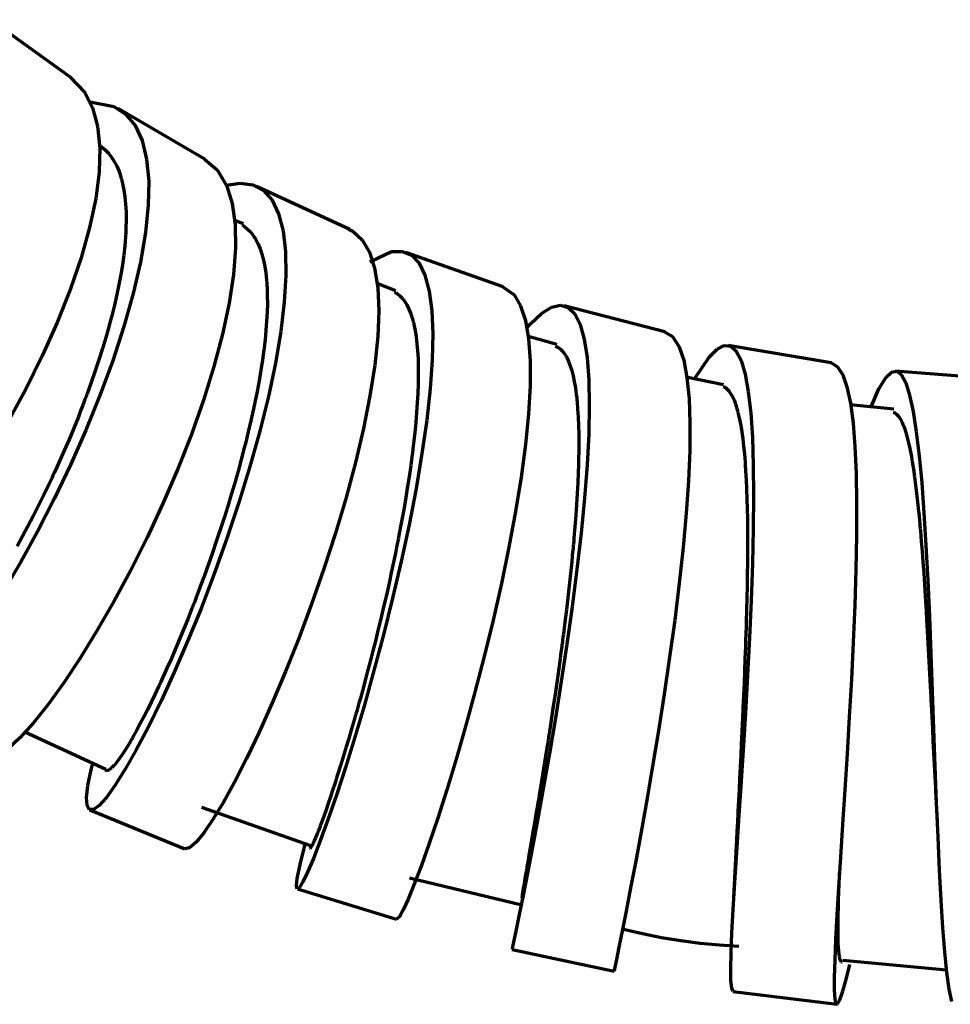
# Model space of a CAD drawing. Header units: millimetres. Extents: x 76 to 932, y 218 to 766.
# Tile 29 of 98: x 290 to 335, y 406 to 453. Entities that reach past the tile are written whole.
import ezdxf

# ---------------------------------------------------------------- set-up
doc = ezdxf.new("R2010")
doc.units = ezdxf.units.MM
doc.layers.add('Livello 1', color=18, linetype='Continuous', true_color=0x000000)

msp = doc.modelspace()

# ---------------------------------------------------------------- linework, layer by layer
at = {"layer": 'Livello 1', "color": 18, "lineweight": 70, "true_color": 0x000000}
for p, q in [((292.339, 450.261), (288.495, 453.041)), ((292.308, 450.286), (293.02, 449.555)), ((293.02, 449.555), (293.393, 448.822)), ((293.269, 449.097), (294.406, 448.885)), ((293.393, 448.822), (293.631, 447.933)), ((294.406, 448.885), (294.972, 448.515)), ((298.772, 446.349), (294.617, 448.776)), ((294.972, 448.515), (295.425, 447.968)), ((293.631, 447.933), (293.734, 446.899)), ((295.425, 447.968), (295.763, 447.248)), ((295.763, 447.248), (295.981, 446.359)), ((293.734, 446.899), (293.702, 445.735)), ((293.731, 447.012), (293.757, 446.994)), ((293.757, 446.994), (293.781, 446.977)), ((293.781, 446.977), (293.804, 446.959)), ((293.804, 446.959), (293.983, 446.811)), ((293.983, 446.811), (294.146, 446.641)), ((294.146, 446.641), (294.296, 446.451)), ((294.296, 446.451), (294.431, 446.243)), ((294.431, 446.243), (294.552, 446.01)), ((295.981, 446.359), (296.08, 445.322)), ((298.756, 446.359), (299.377, 445.83)), ((293.702, 445.735), (293.538, 444.458)), ((294.552, 446.01), (294.659, 445.756)), ((294.659, 445.756), (294.707, 445.622)), ((299.377, 445.83), (299.835, 445.057)), ((294.707, 445.622), (294.752, 445.481)), ((294.752, 445.481), (294.762, 445.445)), ((294.762, 445.445), (294.773, 445.407)), ((294.773, 445.407), (294.783, 445.371)), ((294.783, 445.371), (294.793, 445.336)), ((294.793, 445.336), (294.812, 445.262)), ((294.812, 445.262), (294.83, 445.184)), ((296.08, 445.322), (296.062, 444.14)), ((294.83, 445.184), (294.894, 444.87)), ((294.894, 444.87), (294.942, 444.539)), ((299.769, 445.093), (299.791, 445.1)), ((299.791, 445.1), (300.476, 445.206)), ((299.835, 445.057), (300.09, 444.221)), ((300.476, 445.206), (301.076, 445.121)), ((301.076, 445.121), (301.585, 444.846)), ((305.691, 442.997), (301.256, 445.05)), ((301.585, 444.846), (301.999, 444.38)), ((293.538, 444.458), (293.248, 443.078)), ((294.942, 444.539), (294.976, 444.193)), ((301.999, 444.38), (302.315, 443.734)), ((294.976, 444.193), (294.995, 443.826)), ((294.995, 443.826), (295.001, 443.445)), ((296.062, 444.14), (295.928, 442.831)), ((300.09, 444.221), (300.227, 443.226)), ((295.001, 443.445), (294.992, 443.043)), ((300.625, 443.248), (300.164, 443.435)), ((302.315, 443.734), (302.532, 442.909)), ((293.248, 443.078), (292.837, 441.614)), ((294.987, 442.941), (294.982, 442.838)), ((294.992, 443.043), (294.987, 442.941)), ((300.227, 443.226), (300.246, 442.091)), ((300.561, 443.198), (300.654, 443.138)), ((300.654, 443.138), (300.812, 443.015)), ((300.812, 443.015), (300.958, 442.867)), ((300.958, 442.867), (301.027, 442.786)), ((302.532, 442.909), (302.648, 441.921)), ((305.672, 443.004), (305.877, 442.895)), ((305.877, 442.895), (306.323, 442.489)), ((294.952, 442.412), (294.932, 442.193)), ((294.969, 442.627), (294.952, 442.412)), ((294.972, 442.68), (294.969, 442.627)), ((294.976, 442.733), (294.972, 442.68)), ((294.979, 442.786), (294.976, 442.733)), ((294.982, 442.838), (294.979, 442.786)), ((295.928, 442.831), (295.684, 441.417)), ((301.027, 442.786), (301.093, 442.697)), ((301.093, 442.697), (301.125, 442.648)), ((301.125, 442.648), (301.157, 442.602)), ((301.157, 442.602), (301.172, 442.577)), ((301.172, 442.577), (301.187, 442.553)), ((301.187, 442.553), (301.202, 442.528)), ((301.202, 442.528), (301.217, 442.503)), ((301.217, 442.503), (301.328, 442.285)), ((306.323, 442.489), (306.671, 441.896)), ((294.932, 442.193), (294.881, 441.748)), ((300.246, 442.091), (300.149, 440.824)), ((301.328, 442.285), (301.426, 442.048)), ((301.426, 442.048), (301.512, 441.791)), ((302.648, 441.921), (302.665, 440.775)), ((306.684, 441.431), (307.732, 441.918)), ((307.732, 441.918), (308.245, 441.932)), ((308.245, 441.932), (308.684, 441.745)), ((292.837, 441.614), (292.315, 440.09)), ((294.881, 441.748), (294.817, 441.293)), ((301.512, 441.791), (301.585, 441.512)), ((301.585, 441.512), (301.646, 441.212)), ((306.671, 441.896), (306.919, 441.124)), ((313.08, 440.228), (308.419, 441.882)), ((308.684, 441.745), (309.047, 441.364)), ((294.817, 441.293), (294.741, 440.828)), ((295.684, 441.417), (295.336, 439.907)), ((301.646, 441.212), (301.696, 440.895)), ((306.919, 441.124), (307.066, 440.186)), ((309.047, 441.364), (309.332, 440.789)), ((294.741, 440.828), (294.651, 440.348)), ((300.149, 440.824), (299.94, 439.441)), ((301.696, 440.895), (301.716, 440.725)), ((301.716, 440.725), (301.733, 440.552)), ((301.733, 440.552), (301.736, 440.51)), ((301.736, 440.51), (301.74, 440.464)), ((302.665, 440.775), (302.587, 439.494)), ((309.332, 440.789), (309.537, 440.027)), ((292.315, 440.09), (291.691, 438.517)), ((294.651, 440.348), (294.549, 439.857)), ((301.74, 440.464), (301.744, 440.418)), ((301.744, 440.418), (301.747, 440.376)), ((301.747, 440.376), (301.753, 440.284)), ((301.753, 440.284), (301.758, 440.193)), ((301.758, 440.193), (301.771, 439.815)), ((307.939, 440.044), (307.04, 440.394)), ((307.066, 440.186), (307.115, 439.088)), ((309.537, 440.027), (309.664, 439.088)), ((313.075, 440.228), (313.61, 439.847)), ((294.549, 439.857), (294.434, 439.353)), ((295.336, 439.907), (294.89, 438.323)), ((301.771, 439.815), (301.772, 439.42)), ((307.875, 439.981), (307.91, 439.963)), ((307.91, 439.963), (307.928, 439.953)), ((307.928, 439.953), (307.946, 439.942)), ((307.946, 439.942), (307.964, 439.932)), ((307.964, 439.932), (307.982, 439.917)), ((307.982, 439.917), (308.119, 439.815)), ((308.119, 439.815), (308.245, 439.688)), ((308.245, 439.688), (308.362, 439.536)), ((313.61, 439.847), (313.92, 439.328)), ((294.372, 439.099), (294.356, 439.032)), ((294.403, 439.226), (294.372, 439.099)), ((294.434, 439.353), (294.403, 439.226)), ((299.94, 439.441), (299.626, 437.967)), ((301.772, 439.42), (301.761, 439.011)), ((302.587, 439.494), (302.416, 438.086)), ((307.115, 439.088), (307.067, 437.847)), ((308.362, 439.536), (308.469, 439.364)), ((308.469, 439.364), (308.566, 439.166)), ((308.566, 439.166), (308.654, 438.944)), ((309.664, 439.088), (309.713, 437.984)), ((313.92, 439.328), (314.151, 438.623)), ((314.919, 438.947), (315.399, 439.251)), ((315.399, 439.251), (315.827, 439.349)), ((315.827, 439.349), (316.2, 439.247)), ((320.837, 438.072), (316.01, 439.325)), ((316.2, 439.247), (316.515, 438.937)), ((294.307, 438.841), (294.239, 438.58)), ((294.323, 438.905), (294.307, 438.841)), ((294.34, 438.968), (294.323, 438.905)), ((294.356, 439.032), (294.34, 438.968)), ((301.761, 439.011), (301.739, 438.587)), ((308.654, 438.944), (308.694, 438.824)), ((308.694, 438.824), (308.732, 438.7)), ((308.732, 438.7), (308.75, 438.633)), ((308.75, 438.633), (308.768, 438.566)), ((314.151, 438.623), (314.302, 437.741)), ((314.391, 438.453), (314.919, 438.947)), ((316.515, 438.937), (316.772, 438.432)), ((291.691, 438.517), (290.976, 436.922)), ((294.168, 438.319), (294.02, 437.794)), ((294.239, 438.58), (294.168, 438.319)), ((294.89, 438.323), (294.356, 436.689)), ((301.706, 438.146), (301.661, 437.688)), ((301.739, 438.587), (301.706, 438.146)), ((308.768, 438.566), (308.777, 438.535)), ((308.777, 438.535), (308.785, 438.499)), ((308.785, 438.499), (308.793, 438.464)), ((308.793, 438.464), (308.802, 438.432)), ((308.802, 438.432), (308.86, 438.143)), ((308.86, 438.143), (308.909, 437.832)), ((314.199, 438.238), (314.391, 438.453)), ((316.772, 438.432), (316.969, 437.727)), ((294.02, 437.794), (293.861, 437.268)), ((299.626, 437.967), (299.213, 436.411)), ((301.661, 437.688), (301.648, 437.571)), ((302.416, 438.086), (302.159, 436.573)), ((307.067, 437.847), (306.925, 436.481)), ((308.909, 437.832), (308.948, 437.504)), ((309.713, 437.984), (309.686, 436.732)), ((315.659, 437.459), (314.228, 437.871)), ((314.302, 437.741), (314.375, 436.686)), ((316.969, 437.727), (317.108, 436.841)), ((320.821, 438.076), (321.211, 437.843)), ((321.211, 437.843), (321.528, 437.356)), ((293.861, 437.268), (293.692, 436.732)), ((301.606, 437.215), (301.573, 436.972)), ((301.613, 437.275), (301.606, 437.215)), ((301.62, 437.335), (301.613, 437.275)), ((301.628, 437.395), (301.62, 437.335)), ((301.635, 437.452), (301.628, 437.395)), ((301.648, 437.571), (301.635, 437.452)), ((308.948, 437.504), (308.978, 437.155)), ((315.601, 437.392), (315.712, 437.335)), ((315.712, 437.335), (315.828, 437.25)), ((315.828, 437.25), (315.936, 437.141)), ((321.528, 437.356), (321.744, 436.711)), ((322.965, 436.855), (323.346, 437.236)), ((323.346, 437.236), (323.691, 437.413)), ((323.691, 437.413), (323.999, 437.381)), ((328.819, 436.584), (323.88, 437.42)), ((323.999, 437.381), (324.268, 437.141)), ((290.976, 436.922), (290.182, 435.324)), ((293.692, 436.732), (293.514, 436.196)), ((301.539, 436.728), (301.463, 436.234)), ((301.573, 436.972), (301.539, 436.728)), ((308.978, 437.155), (308.999, 436.788)), ((308.999, 436.788), (309.01, 436.4)), ((309.686, 436.732), (309.587, 435.342)), ((315.936, 437.141), (315.988, 437.074)), ((315.988, 437.074), (316.038, 437.003)), ((316.038, 437.003), (316.062, 436.965)), ((316.062, 436.965), (316.086, 436.926)), ((316.086, 436.926), (316.098, 436.905)), ((316.098, 436.905), (316.11, 436.887)), ((316.11, 436.887), (316.122, 436.866)), ((316.122, 436.866), (316.133, 436.841)), ((316.133, 436.841), (316.22, 436.658)), ((317.108, 436.841), (317.189, 435.779)), ((322.302, 435.86), (322.965, 436.855)), ((324.268, 437.141), (324.499, 436.697)), ((294.356, 436.689), (293.744, 435.024)), ((299.213, 436.411), (298.71, 434.802)), ((302.159, 436.573), (301.821, 434.975)), ((306.925, 436.481), (306.696, 435.007)), ((309.01, 436.4), (309.012, 436.199)), ((314.375, 436.686), (314.372, 435.479)), ((316.22, 436.658), (316.3, 436.45)), ((316.3, 436.45), (316.373, 436.217)), ((321.744, 436.711), (321.901, 435.882)), ((324.499, 436.697), (324.69, 436.051)), ((328.817, 436.584), (328.846, 436.577)), ((328.846, 436.577), (329.128, 436.4)), ((329.128, 436.4), (329.371, 436.019)), ((293.514, 436.196), (293.325, 435.652)), ((301.463, 436.234), (301.377, 435.726)), ((309.01, 435.783), (309.008, 435.677)), ((309.011, 435.889), (309.01, 435.836)), ((309.01, 435.836), (309.01, 435.783)), ((309.012, 435.942), (309.011, 435.889)), ((309.012, 436.199), (309.012, 435.995)), ((309.012, 435.995), (309.012, 435.942)), ((316.373, 436.217), (316.437, 435.966)), ((316.437, 435.966), (316.495, 435.688)), ((317.189, 435.779), (317.214, 434.559)), ((323.658, 435.529), (321.855, 435.892)), ((321.901, 435.882), (322, 434.873)), ((324.69, 436.051), (324.843, 435.215)), ((329.371, 436.019), (329.575, 435.437)), ((331.11, 435.335), (331.452, 435.903)), ((331.452, 435.903), (331.715, 436.146)), ((331.715, 436.146), (331.96, 436.182)), ((336.906, 435.797), (331.902, 436.192)), ((331.96, 436.182), (332.185, 436.009)), ((332.185, 436.009), (332.392, 435.621)), ((290.182, 435.324), (289.323, 433.744)), ((293.325, 435.652), (293.127, 435.106)), ((301.377, 435.726), (301.281, 435.215)), ((309.005, 435.568), (308.989, 435.127)), ((309.008, 435.677), (309.005, 435.568)), ((309.587, 435.342), (309.42, 433.836)), ((314.372, 435.479), (314.296, 434.135)), ((316.495, 435.688), (316.546, 435.391)), ((316.546, 435.391), (316.569, 435.233)), ((323.63, 435.455), (323.715, 435.416)), ((323.715, 435.416), (323.728, 435.409)), ((323.728, 435.409), (323.74, 435.398)), ((323.74, 435.398), (323.753, 435.391)), ((323.753, 435.391), (323.765, 435.381)), ((323.765, 435.381), (323.79, 435.363)), ((323.79, 435.363), (323.814, 435.342)), ((323.814, 435.342), (323.861, 435.296)), ((329.575, 435.437), (329.74, 434.661)), ((330.743, 434.481), (331.11, 435.335)), ((332.392, 435.621), (332.579, 435.031)), ((293.025, 434.827), (292.973, 434.689)), ((293.05, 434.897), (293.025, 434.827)), ((293.076, 434.964), (293.05, 434.897)), ((293.744, 435.024), (293.065, 433.352)), ((293.102, 435.035), (293.076, 434.964)), ((293.127, 435.106), (293.102, 435.035)), ((301.281, 435.215), (301.176, 434.689)), ((301.821, 434.975), (301.411, 433.313)), ((306.696, 435.007), (306.386, 433.44)), ((308.989, 435.127), (308.965, 434.675)), ((316.569, 435.233), (316.59, 435.07)), ((316.59, 435.07), (316.6, 434.986)), ((316.6, 434.986), (316.61, 434.901)), ((316.61, 434.901), (316.618, 434.813)), ((322, 434.873), (322.042, 433.701)), ((323.861, 435.296), (323.907, 435.247)), ((323.907, 435.247), (323.995, 435.123)), ((323.995, 435.123), (324.078, 434.979)), ((324.078, 434.979), (324.157, 434.806)), ((324.843, 435.215), (324.958, 434.195)), ((332.579, 435.031), (332.749, 434.248)), ((292.92, 434.552), (292.814, 434.28)), ((292.973, 434.689), (292.92, 434.552)), ((298.71, 434.802), (298.127, 433.155)), ((301.176, 434.689), (301.062, 434.157)), ((308.965, 434.675), (308.932, 434.206)), ((316.618, 434.813), (316.627, 434.725)), ((316.627, 434.725), (316.657, 434.361)), ((316.657, 434.361), (316.68, 433.98)), ((317.214, 434.559), (317.186, 433.19)), ((324.157, 434.806), (324.23, 434.612)), ((324.23, 434.612), (324.266, 434.502)), ((324.266, 434.502), (324.299, 434.389)), ((324.299, 434.389), (324.316, 434.329)), ((331.831, 434.361), (329.726, 434.58)), ((329.74, 434.661), (329.867, 433.698)), ((292.707, 434.005), (292.487, 433.462)), ((292.814, 434.28), (292.707, 434.005)), ((301.062, 434.157), (300.939, 433.613)), ((308.932, 434.206), (308.891, 433.726)), ((314.296, 434.135), (314.151, 432.668)), ((316.68, 433.98), (316.696, 433.582)), ((324.316, 434.329), (324.332, 434.269)), ((324.332, 434.269), (324.34, 434.238)), ((324.34, 434.238), (324.348, 434.209)), ((324.348, 434.209), (324.357, 434.178)), ((324.357, 434.178), (324.364, 434.142)), ((324.364, 434.142), (324.424, 433.874)), ((324.958, 434.195), (325.037, 433.01)), ((331.791, 434.224), (331.875, 434.192)), ((331.875, 434.192), (331.957, 434.132)), ((331.957, 434.132), (332.036, 434.047)), ((332.036, 434.047), (332.113, 433.938)), ((332.113, 433.938), (332.189, 433.8)), ((332.749, 434.248), (332.901, 433.278)), ((292.487, 433.462), (292.262, 432.918)), ((300.906, 433.479), (300.874, 433.342)), ((300.939, 433.613), (300.906, 433.479)), ((306.386, 433.44), (306.001, 431.807)), ((308.891, 433.726), (308.842, 433.229)), ((309.42, 433.836), (309.19, 432.234)), ((316.696, 433.582), (316.706, 433.165)), ((322.042, 433.701), (322.032, 432.386)), ((324.424, 433.874), (324.479, 433.585)), ((324.479, 433.585), (324.529, 433.275)), ((329.867, 433.698), (329.958, 432.569)), ((332.189, 433.8), (332.198, 433.783)), ((332.198, 433.783), (332.208, 433.761)), ((332.208, 433.761), (332.217, 433.744)), ((332.217, 433.744), (332.226, 433.723)), ((332.226, 433.723), (332.244, 433.68)), ((332.244, 433.68), (332.262, 433.638)), ((332.262, 433.638), (332.298, 433.55)), ((332.298, 433.55), (332.333, 433.451)), ((332.333, 433.451), (332.4, 433.243)), ((293.065, 433.352), (292.33, 431.691)), ((298.127, 433.155), (297.475, 431.497)), ((300.806, 433.063), (300.737, 432.788)), ((300.823, 433.134), (300.806, 433.063)), ((300.84, 433.201), (300.823, 433.134)), ((300.857, 433.271), (300.84, 433.201)), ((300.874, 433.342), (300.857, 433.271)), ((301.411, 433.313), (300.936, 431.609)), ((308.842, 433.229), (308.785, 432.721)), ((316.706, 433.165), (316.709, 432.731)), ((317.186, 433.19), (317.109, 431.698)), ((324.529, 433.275), (324.575, 432.943)), ((324.575, 432.943), (324.616, 432.59)), ((325.037, 433.01), (325.083, 431.673)), ((332.4, 433.243), (332.466, 433.01)), ((332.466, 433.01), (332.529, 432.752)), ((332.901, 433.278), (333.037, 432.132)), ((292.262, 432.918), (292.03, 432.382)), ((300.667, 432.509), (300.52, 431.952)), ((300.737, 432.788), (300.667, 432.509)), ((308.77, 432.59), (308.754, 432.46)), ((308.785, 432.721), (308.77, 432.59)), ((314.151, 432.668), (313.942, 431.102)), ((316.709, 432.731), (316.706, 432.28)), ((324.616, 432.59), (324.653, 432.216)), ((329.958, 432.569), (330.013, 431.281)), ((332.529, 432.752), (332.591, 432.474)), ((332.591, 432.474), (332.62, 432.326)), ((292.03, 432.382), (291.793, 431.846)), ((308.72, 432.195), (308.685, 431.931)), ((308.729, 432.262), (308.72, 432.195)), ((308.737, 432.329), (308.729, 432.262)), ((308.745, 432.393), (308.737, 432.329)), ((308.754, 432.46), (308.745, 432.393)), ((309.19, 432.234), (308.904, 430.555)), ((316.702, 432.047), (316.697, 431.811)), ((316.706, 432.28), (316.702, 432.047)), ((322.032, 432.386), (321.971, 430.936)), ((324.653, 432.216), (324.67, 432.022)), ((324.67, 432.022), (324.685, 431.821)), ((332.62, 432.326), (332.65, 432.17)), ((332.65, 432.17), (332.665, 432.089)), ((332.665, 432.089), (332.679, 432.008)), ((332.679, 432.008), (332.686, 431.969)), ((333.037, 432.132), (333.159, 430.833)), ((291.672, 431.578), (291.55, 431.313)), ((292.33, 431.691), (291.554, 430.064)), ((291.793, 431.846), (291.672, 431.578)), ((300.52, 431.952), (300.368, 431.394)), ((300.936, 431.609), (300.407, 429.884)), ((306.001, 431.807), (305.55, 430.124)), ((308.648, 431.662), (308.57, 431.123)), ((308.685, 431.931), (308.648, 431.662)), ((316.69, 431.571), (316.686, 431.447)), ((316.692, 431.631), (316.69, 431.571)), ((316.694, 431.691), (316.692, 431.631)), ((316.695, 431.751), (316.694, 431.691)), ((316.697, 431.811), (316.695, 431.751)), ((317.109, 431.698), (316.986, 430.1)), ((324.685, 431.821), (324.693, 431.719)), ((324.693, 431.719), (324.7, 431.617)), ((324.7, 431.617), (324.707, 431.511)), ((325.083, 431.673), (325.096, 430.205)), ((332.686, 431.969), (332.693, 431.927)), ((332.693, 431.927), (332.7, 431.885)), ((332.7, 431.885), (332.708, 431.842)), ((332.708, 431.842), (332.763, 431.493)), ((291.489, 431.179), (291.427, 431.045)), ((291.55, 431.313), (291.489, 431.179)), ((297.475, 431.497), (296.764, 429.842)), ((300.368, 431.394), (300.208, 430.837)), ((308.57, 431.123), (308.485, 430.576)), ((313.942, 431.102), (313.676, 429.454)), ((316.682, 431.324), (316.661, 430.826)), ((316.686, 431.447), (316.682, 431.324)), ((324.707, 431.511), (324.714, 431.405)), ((324.714, 431.405), (324.739, 430.975)), ((330.013, 431.281), (330.037, 429.856)), ((332.763, 431.493), (332.817, 431.126)), ((332.817, 431.126), (332.868, 430.742)), ((291.302, 430.78), (291.05, 430.258)), ((291.333, 430.848), (291.302, 430.78)), ((291.364, 430.915), (291.333, 430.848)), ((291.395, 430.982), (291.364, 430.915)), ((291.427, 431.045), (291.395, 430.982)), ((300.208, 430.837), (300.043, 430.276)), ((308.485, 430.576), (308.394, 430.026)), ((316.661, 430.826), (316.635, 430.318)), ((321.971, 430.936), (321.863, 429.376)), ((324.739, 430.975), (324.759, 430.526)), ((332.868, 430.742), (332.917, 430.336)), ((333.159, 430.833), (333.267, 429.391)), ((291.05, 430.258), (290.796, 429.747)), ((300.043, 430.276), (299.871, 429.712)), ((305.55, 430.124), (305.042, 428.417)), ((308.904, 430.555), (308.568, 428.823)), ((316.635, 430.318), (316.603, 429.8)), ((324.759, 430.526), (324.775, 430.064)), ((325.096, 430.205), (325.081, 428.621)), ((332.917, 430.336), (332.965, 429.916)), ((290.796, 429.747), (290.541, 429.242)), ((291.554, 430.064), (290.748, 428.498)), ((296.764, 429.842), (296.008, 428.219)), ((299.871, 429.712), (299.694, 429.147)), ((300.407, 429.884), (299.832, 428.163)), ((308.394, 430.026), (308.298, 429.465)), ((316.603, 429.8), (316.567, 429.271)), ((316.986, 430.1), (316.822, 428.417)), ((324.775, 430.064), (324.788, 429.588)), ((330.037, 429.856), (330.032, 428.315)), ((332.965, 429.916), (333.011, 429.472)), ((290.541, 429.242), (290.284, 428.752)), ((308.298, 429.465), (308.195, 428.9)), ((313.676, 429.454), (313.358, 427.747)), ((316.567, 429.271), (316.525, 428.731)), ((321.863, 429.376), (321.714, 427.729)), ((324.788, 429.588), (324.797, 429.094)), ((333.011, 429.472), (333.034, 429.246)), ((333.034, 429.246), (333.055, 429.013)), ((333.267, 429.391), (333.363, 427.831)), ((290.284, 428.752), (290.026, 428.269)), ((299.557, 428.724), (299.511, 428.583)), ((299.603, 428.865), (299.557, 428.724)), ((299.648, 429.006), (299.603, 428.865)), ((299.694, 429.147), (299.648, 429.006)), ((308.195, 428.9), (308.087, 428.329)), ((308.568, 428.823), (308.19, 427.062)), ((316.525, 428.731), (316.479, 428.177)), ((324.797, 429.094), (324.803, 428.586)), ((333.055, 429.013), (333.061, 428.953)), ((333.061, 428.953), (333.067, 428.897)), ((333.067, 428.897), (333.072, 428.837)), ((333.072, 428.837), (333.077, 428.777)), ((333.077, 428.777), (333.088, 428.657)), ((290.026, 428.269), (289.767, 427.796)), ((290.748, 428.498), (289.927, 427.006)), ((296.008, 428.219), (295.22, 426.646)), ((299.418, 428.304), (299.325, 428.025)), ((299.511, 428.583), (299.418, 428.304)), ((305.042, 428.417), (304.487, 426.706)), ((308.087, 428.329), (308.059, 428.184)), ((316.822, 428.417), (316.623, 426.671)), ((324.803, 428.586), (324.805, 428.329)), ((324.805, 428.329), (324.805, 428.064)), ((325.081, 428.621), (325.041, 426.942)), ((330.032, 428.315), (330.001, 426.674)), ((333.088, 428.657), (333.099, 428.537)), ((333.099, 428.537), (333.14, 428.043)), ((299.325, 428.025), (299.136, 427.475)), ((299.832, 428.163), (299.223, 426.466)), ((307.973, 427.75), (307.915, 427.464)), ((307.988, 427.824), (307.973, 427.75)), ((308.002, 427.895), (307.988, 427.824)), ((308.017, 427.969), (308.002, 427.895)), ((308.031, 428.039), (308.017, 427.969)), ((308.059, 428.184), (308.031, 428.039)), ((313.358, 427.747), (312.997, 426.007)), ((316.441, 427.757), (316.434, 427.687)), ((316.447, 427.828), (316.441, 427.757)), ((316.454, 427.898), (316.447, 427.828)), ((316.466, 428.039), (316.454, 427.898)), ((316.479, 428.177), (316.466, 428.039)), ((324.805, 428.064), (324.806, 427.997)), ((324.806, 427.796), (324.805, 427.662)), ((324.806, 427.997), (324.806, 427.93)), ((324.806, 427.93), (324.806, 427.863)), ((324.806, 427.863), (324.806, 427.796)), ((333.14, 428.043), (333.181, 427.542)), ((333.363, 427.831), (333.449, 426.173)), ((299.136, 427.475), (298.945, 426.928)), ((307.915, 427.464), (307.855, 427.175)), ((316.4, 427.33), (316.372, 427.045)), ((316.428, 427.616), (316.4, 427.33)), ((316.434, 427.687), (316.428, 427.616)), ((321.714, 427.729), (321.528, 426.011)), ((324.805, 427.528), (324.801, 426.985)), ((324.805, 427.662), (324.805, 427.528)), ((333.181, 427.542), (333.219, 427.027)), ((289.927, 427.006), (289.103, 425.612)), ((298.945, 426.928), (298.75, 426.388)), ((307.855, 427.175), (307.734, 426.6)), ((308.19, 427.062), (307.779, 425.295)), ((316.372, 427.045), (316.313, 426.473)), ((324.801, 426.985), (324.794, 426.434)), ((325.041, 426.942), (324.979, 425.196)), ((333.219, 427.027), (333.257, 426.501)), ((295.22, 426.646), (294.412, 425.143)), ((298.75, 426.388), (298.553, 425.856)), ((299.223, 426.466), (298.592, 424.815)), ((304.487, 426.706), (303.896, 425.016)), ((307.734, 426.6), (307.609, 426.025)), ((316.313, 426.473), (316.251, 425.898)), ((316.623, 426.671), (316.395, 424.889)), ((324.794, 426.434), (324.786, 425.877)), ((330.001, 426.674), (329.947, 424.96)), ((333.257, 426.501), (333.293, 425.965)), ((298.553, 425.856), (298.454, 425.591)), ((307.609, 426.025), (307.481, 425.454)), ((312.997, 426.007), (312.6, 424.254)), ((316.251, 425.898), (316.186, 425.323)), ((321.528, 426.011), (321.311, 424.251)), ((324.786, 425.877), (324.774, 425.312)), ((333.293, 425.965), (333.328, 425.418)), ((333.449, 426.173), (333.527, 424.441)), ((298.454, 425.591), (298.354, 425.327)), ((307.481, 425.454), (307.35, 424.882)), ((333.328, 425.418), (333.346, 425.14)), ((294.412, 425.143), (293.598, 423.732)), ((298.203, 424.935), (298.178, 424.871)), ((298.229, 425.002), (298.203, 424.935)), ((298.254, 425.065), (298.229, 425.002)), ((298.304, 425.196), (298.254, 425.065)), ((298.354, 425.327), (298.304, 425.196)), ((303.896, 425.016), (303.278, 423.365)), ((307.779, 425.295), (307.341, 423.545)), ((316.186, 425.323), (316.117, 424.741)), ((324.774, 425.312), (324.76, 424.741)), ((324.979, 425.196), (324.899, 423.407)), ((329.947, 424.96), (329.874, 423.196)), ((333.346, 425.14), (333.363, 424.857)), ((298.592, 424.815), (297.949, 423.238)), ((298.153, 424.804), (297.951, 424.293)), ((298.178, 424.871), (298.153, 424.804)), ((307.35, 424.882), (307.216, 424.314)), ((316.117, 424.741), (316.045, 424.159)), ((316.395, 424.889), (316.142, 423.093)), ((324.76, 424.741), (324.744, 424.162)), ((333.363, 424.857), (333.367, 424.787)), ((333.367, 424.787), (333.371, 424.716)), ((333.371, 424.716), (333.376, 424.642)), ((333.376, 424.642), (333.38, 424.572)), ((333.38, 424.572), (333.388, 424.43)), ((333.527, 424.441), (333.599, 422.656)), ((297.951, 424.293), (297.75, 423.795)), ((307.216, 424.314), (307.079, 423.75)), ((312.6, 424.254), (312.176, 422.511)), ((316.045, 424.159), (315.971, 423.573)), ((321.311, 424.251), (321.069, 422.473)), ((324.739, 424.014), (324.735, 423.87)), ((324.744, 424.162), (324.739, 424.014)), ((333.388, 424.43), (333.397, 424.286)), ((333.397, 424.286), (333.43, 423.714)), ((293.598, 423.732), (292.792, 422.427)), ((297.75, 423.795), (297.55, 423.312)), ((307.341, 423.545), (306.887, 421.834)), ((307.044, 423.605), (307.009, 423.464)), ((307.079, 423.75), (307.044, 423.605)), ((315.971, 423.573), (315.952, 423.425)), ((324.726, 423.573), (324.716, 423.28)), ((324.728, 423.647), (324.726, 423.573)), ((324.73, 423.721), (324.728, 423.647)), ((324.733, 423.795), (324.73, 423.721)), ((324.735, 423.87), (324.733, 423.795)), ((333.43, 423.714), (333.461, 423.139)), ((297.949, 423.238), (297.306, 421.753)), ((297.55, 423.312), (297.351, 422.843)), ((303.278, 423.365), (302.647, 421.781)), ((306.939, 423.185), (306.869, 422.906)), ((306.974, 423.326), (306.939, 423.185)), ((307.009, 423.464), (306.974, 423.326)), ((316.142, 423.093), (315.872, 421.305)), ((315.903, 423.058), (315.894, 422.984)), ((315.913, 423.132), (315.903, 423.058)), ((315.923, 423.203), (315.913, 423.132)), ((315.933, 423.277), (315.923, 423.203)), ((315.952, 423.425), (315.933, 423.277)), ((324.716, 423.28), (324.705, 422.984)), ((324.899, 423.407), (324.805, 421.594)), ((329.874, 423.196), (329.787, 421.404)), ((333.461, 423.139), (333.493, 422.561)), ((297.351, 422.843), (297.154, 422.384)), ((306.799, 422.631), (306.659, 422.088)), ((306.869, 422.906), (306.799, 422.631)), ((315.854, 422.691), (315.815, 422.398)), ((315.894, 422.984), (315.854, 422.691)), ((324.705, 422.984), (324.684, 422.395)), ((333.493, 422.561), (333.524, 421.975)), ((333.599, 422.656), (333.666, 420.843)), ((292.792, 422.427), (292.007, 421.248)), ((297.154, 422.384), (296.958, 421.94)), ((306.659, 422.088), (306.518, 421.555)), ((312.176, 422.511), (311.732, 420.8)), ((315.815, 422.398), (315.735, 421.82)), ((321.069, 422.473), (320.808, 420.695)), ((324.684, 422.395), (324.661, 421.809)), ((297.306, 421.753), (296.674, 420.377)), ((296.861, 421.721), (296.764, 421.509)), ((296.958, 421.94), (296.861, 421.721)), ((302.647, 421.781), (302.011, 420.282)), ((306.887, 421.834), (306.426, 420.19)), ((315.735, 421.82), (315.654, 421.248)), ((324.661, 421.809), (324.637, 421.224)), ((333.524, 421.975), (333.554, 421.39)), ((292.007, 421.248), (291.255, 420.211)), ((296.595, 421.143), (296.571, 421.093)), ((296.619, 421.195), (296.595, 421.143)), ((296.643, 421.245), (296.619, 421.195)), ((296.667, 421.298), (296.643, 421.245)), ((296.715, 421.404), (296.667, 421.298)), ((296.764, 421.509), (296.715, 421.404)), ((306.518, 421.555), (306.377, 421.03)), ((315.654, 421.248), (315.571, 420.68)), ((315.872, 421.305), (315.591, 419.555)), ((324.637, 421.224), (324.612, 420.638)), ((324.805, 421.594), (324.701, 419.788)), ((329.787, 421.404), (329.688, 419.608)), ((333.554, 421.39), (333.584, 420.8)), ((296.383, 420.691), (296.199, 420.314)), ((296.571, 421.093), (296.383, 420.691)), ((306.377, 421.03), (306.236, 420.515)), ((311.732, 420.8), (311.278, 419.149)), ((315.571, 420.68), (315.488, 420.12)), ((320.808, 420.695), (320.534, 418.945)), ((333.584, 420.8), (333.591, 420.652)), ((333.666, 420.843), (333.731, 419.029)), ((291.255, 420.211), (290.551, 419.326)), ((296.199, 420.314), (296.02, 419.95)), ((296.674, 420.377), (296.064, 419.135)), ((302.011, 420.282), (301.384, 418.885)), ((306.426, 420.19), (305.966, 418.631)), ((306.165, 420.261), (306.095, 420.01)), ((306.236, 420.515), (306.165, 420.261)), ((324.612, 420.638), (324.586, 420.056)), ((333.591, 420.652), (333.599, 420.504)), ((333.599, 420.504), (333.603, 420.43)), ((333.603, 420.43), (333.606, 420.356)), ((333.606, 420.356), (333.61, 420.282)), ((333.61, 420.282), (333.614, 420.208)), ((333.614, 420.208), (333.629, 419.915)), ((296.02, 419.95), (295.846, 419.608)), ((306.024, 419.763), (306.007, 419.7)), ((306.06, 419.887), (306.024, 419.763)), ((306.095, 420.01), (306.06, 419.887)), ((315.488, 420.12), (315.404, 419.562)), ((324.586, 420.056), (324.56, 419.474)), ((324.701, 419.788), (324.592, 418.01)), ((333.629, 419.915), (333.643, 419.619)), ((290.551, 419.326), (289.904, 418.61)), ((295.677, 419.287), (295.513, 418.984)), ((295.846, 419.608), (295.677, 419.287)), ((305.954, 419.516), (305.815, 419.033)), ((305.972, 419.576), (305.954, 419.516)), ((305.99, 419.64), (305.972, 419.576)), ((306.007, 419.7), (305.99, 419.64)), ((315.591, 419.555), (315.306, 417.858)), ((315.404, 419.562), (315.32, 419.012)), ((324.553, 419.329), (324.546, 419.181)), ((324.56, 419.474), (324.553, 419.329)), ((329.688, 419.608), (329.583, 417.834)), ((333.643, 419.619), (333.673, 419.033)), ((290.135, 418.892), (294.024, 417.107)), ((295.433, 418.839), (295.354, 418.698)), ((295.513, 418.984), (295.433, 418.839)), ((296.064, 419.135), (295.487, 418.035)), ((301.384, 418.885), (300.774, 417.611)), ((305.815, 419.033), (305.678, 418.567)), ((311.278, 419.149), (310.823, 417.58)), ((315.288, 418.807), (315.278, 418.74)), ((315.299, 418.874), (315.288, 418.807)), ((315.309, 418.945), (315.299, 418.874)), ((315.32, 419.012), (315.309, 418.945)), ((320.534, 418.945), (320.254, 417.248)), ((324.532, 418.892), (324.519, 418.606)), ((324.536, 418.966), (324.532, 418.892)), ((324.539, 419.036), (324.536, 418.966)), ((324.543, 419.111), (324.539, 419.036)), ((324.546, 419.181), (324.543, 419.111)), ((333.673, 419.033), (333.702, 418.454)), ((333.731, 419.029), (333.796, 417.244)), ((289.904, 418.61), (289.325, 418.066)), ((295.202, 418.433), (295.057, 418.19)), ((295.239, 418.497), (295.202, 418.433)), ((295.277, 418.56), (295.239, 418.497)), ((295.296, 418.596), (295.277, 418.56)), ((295.316, 418.627), (295.296, 418.596)), ((295.335, 418.663), (295.316, 418.627)), ((295.354, 418.698), (295.335, 418.663)), ((305.966, 418.631), (305.515, 417.181)), ((305.678, 418.567), (305.544, 418.119)), ((315.235, 418.469), (315.193, 418.204)), ((315.256, 418.603), (315.235, 418.469)), ((315.278, 418.74), (315.256, 418.603)), ((324.505, 418.32), (324.478, 417.759)), ((324.519, 418.606), (324.505, 418.32)), ((333.702, 418.454), (333.731, 417.879)), ((294.919, 417.971), (294.79, 417.774)), ((295.057, 418.19), (294.919, 417.971)), ((295.487, 418.035), (294.954, 417.1)), ((305.544, 418.119), (305.413, 417.689)), ((315.306, 417.858), (315.023, 416.25)), ((315.152, 417.939), (315.069, 417.424)), ((315.193, 418.204), (315.152, 417.939)), ((324.592, 418.01), (324.481, 416.285)), ((329.583, 417.834), (329.475, 416.108)), ((333.731, 417.879), (333.761, 417.311)), ((294.555, 417.445), (294.449, 417.318)), ((294.668, 417.601), (294.555, 417.445)), ((294.79, 417.774), (294.668, 417.601)), ((300.774, 417.611), (300.194, 416.475)), ((305.413, 417.689), (305.284, 417.273)), ((310.823, 417.58), (310.375, 416.105)), ((315.069, 417.424), (314.987, 416.92)), ((324.478, 417.759), (324.45, 417.206)), ((293.169, 416.32), (293.327, 417.072)), ((293.327, 417.072), (293.392, 417.329)), ((294.011, 417.033), (294.007, 417.036)), ((294.059, 417.022), (294.011, 417.033)), ((294.118, 417.033), (294.059, 417.022)), ((294.186, 417.068), (294.118, 417.033)), ((294.264, 417.128), (294.186, 417.068)), ((294.285, 417.146), (294.264, 417.128)), ((294.307, 417.167), (294.285, 417.146)), ((294.318, 417.177), (294.307, 417.167)), ((294.329, 417.188), (294.318, 417.177)), ((294.34, 417.199), (294.329, 417.188)), ((294.352, 417.213), (294.34, 417.199)), ((294.399, 417.262), (294.352, 417.213)), ((294.449, 417.318), (294.399, 417.262)), ((294.954, 417.1), (294.473, 416.334)), ((305.515, 417.181), (305.084, 415.858)), ((305.284, 417.273), (305.158, 416.874)), ((314.987, 416.92), (314.907, 416.429)), ((320.254, 417.248), (319.974, 415.622)), ((324.45, 417.206), (324.423, 416.662)), ((333.761, 417.311), (333.79, 416.747)), ((333.796, 417.244), (333.861, 415.502)), ((300.194, 416.475), (299.654, 415.495)), ((305.036, 416.493), (305.006, 416.398)), ((305.097, 416.68), (305.036, 416.493)), ((305.158, 416.874), (305.097, 416.68)), ((314.907, 416.429), (314.828, 415.953)), ((324.423, 416.662), (324.397, 416.13)), ((333.79, 416.747), (333.821, 416.19)), ((293.1, 415.745), (293.169, 416.32)), ((294.473, 416.334), (294.053, 415.752)), ((304.916, 416.126), (304.802, 415.784)), ((304.931, 416.172), (304.916, 416.126)), ((304.946, 416.218), (304.931, 416.172)), ((304.961, 416.26), (304.946, 416.218)), ((304.976, 416.306), (304.961, 416.26)), ((305.006, 416.398), (304.976, 416.306)), ((310.375, 416.105), (309.943, 414.754)), ((315.023, 416.25), (314.748, 414.74)), ((314.828, 415.953), (314.789, 415.72)), ((324.397, 416.13), (324.371, 415.604)), ((324.481, 416.285), (324.373, 414.637)), ((329.475, 416.108), (329.368, 414.45)), ((333.821, 416.19), (333.828, 416.048)), ((333.828, 416.052), (333.896, 414.62)), ((293.122, 415.361), (293.1, 415.745)), ((294.053, 415.752), (293.702, 415.361)), ((299.654, 415.495), (299.162, 414.683)), ((305.084, 415.858), (304.679, 414.68)), ((304.802, 415.784), (304.693, 415.459)), ((314.75, 415.491), (314.712, 415.265)), ((314.789, 415.72), (314.75, 415.491)), ((319.974, 415.622), (319.7, 414.094)), ((324.371, 415.604), (324.346, 415.089)), ((333.861, 415.502), (333.929, 413.837)), ((293.232, 415.163), (293.122, 415.361)), ((293.427, 415.163), (293.232, 415.163)), ((293.257, 415.152), (297.817, 413.286)), ((293.702, 415.361), (293.427, 415.163)), ((298.613, 415.283), (303.848, 413.445)), ((304.588, 415.159), (304.49, 414.877)), ((304.693, 415.459), (304.588, 415.159)), ((314.674, 415.04), (314.601, 414.609)), ((314.712, 415.265), (314.674, 415.04)), ((324.342, 415.025), (324.339, 414.962)), ((324.346, 415.089), (324.342, 415.025)), ((299.162, 414.683), (298.728, 414.048)), ((304.396, 414.62), (304.308, 414.383)), ((304.679, 414.68), (304.31, 413.66)), ((304.49, 414.877), (304.396, 414.62)), ((309.943, 414.754), (309.535, 413.54)), ((314.748, 414.74), (314.488, 413.357)), ((314.601, 414.609), (314.53, 414.196)), ((324.373, 414.637), (324.271, 413.089)), ((324.321, 414.584), (324.31, 414.341)), ((324.327, 414.711), (324.321, 414.584)), ((324.333, 414.835), (324.327, 414.711)), ((324.336, 414.898), (324.333, 414.835)), ((324.339, 414.962), (324.336, 414.898)), ((304.187, 414.069), (304.169, 414.024)), ((304.197, 414.094), (304.187, 414.069)), ((304.207, 414.119), (304.197, 414.094)), ((304.216, 414.143), (304.207, 414.119)), ((304.226, 414.168), (304.216, 414.143)), ((304.267, 414.274), (304.226, 414.168)), ((304.308, 414.383), (304.267, 414.274)), ((314.53, 414.196), (314.463, 413.801)), ((319.7, 414.094), (319.44, 412.686)), ((324.298, 414.101), (324.264, 413.357)), ((324.31, 414.341), (324.298, 414.101)), ((329.368, 414.45), (329.267, 412.884)), ((298.359, 413.597), (298.045, 413.332)), ((298.728, 414.048), (298.359, 413.597)), ((304.019, 413.664), (303.964, 413.544)), ((304.31, 413.66), (303.982, 412.817)), ((304.081, 413.808), (304.019, 413.664)), ((304.15, 413.978), (304.081, 413.808)), ((304.169, 414.024), (304.15, 413.978)), ((314.463, 413.801), (314.398, 413.427)), ((333.929, 413.837), (334.001, 412.267)), ((298.045, 413.332), (297.821, 413.286)), ((303.339, 412.538), (303.579, 413.501)), ((303.809, 413.304), (303.802, 413.307)), ((303.811, 413.304), (303.809, 413.304)), ((303.813, 413.307), (303.811, 413.304)), ((303.816, 413.307), (303.813, 413.307)), ((303.818, 413.307), (303.816, 413.307)), ((303.83, 413.314), (303.818, 413.307)), ((303.844, 413.332), (303.83, 413.314)), ((303.876, 413.378), (303.844, 413.332)), ((303.917, 413.448), (303.876, 413.378)), ((303.964, 413.544), (303.917, 413.448)), ((309.535, 413.54), (309.159, 412.482)), ((314.488, 413.357), (314.249, 412.119)), ((314.398, 413.427), (314.337, 413.075)), ((324.267, 413.424), (324.135, 410.937)), ((303.982, 412.817), (303.703, 412.161)), ((314.279, 412.739), (314.252, 412.577)), ((314.337, 413.075), (314.279, 412.739)), ((319.44, 412.686), (319.197, 411.409)), ((324.271, 413.089), (324.18, 411.663)), ((329.267, 412.884), (329.174, 411.431)), ((303.204, 411.854), (303.339, 412.538)), ((309.159, 412.482), (308.821, 411.589)), ((314.181, 412.164), (314.175, 412.129)), ((314.187, 412.2), (314.181, 412.164)), ((314.193, 412.235), (314.187, 412.2)), ((314.2, 412.274), (314.193, 412.235)), ((314.212, 412.348), (314.2, 412.274)), ((314.226, 412.422), (314.212, 412.348)), ((314.252, 412.577), (314.226, 412.422)), ((334.001, 412.267), (334.078, 410.813)), ((303.173, 411.512), (303.204, 411.854)), ((303.477, 411.695), (303.311, 411.431)), ((303.703, 412.161), (303.477, 411.695)), ((308.587, 411.889), (313.984, 410.602)), ((314.249, 412.119), (314.036, 411.039)), ((314.129, 411.854), (314.087, 411.607)), ((314.175, 412.129), (314.129, 411.854)), ((329.197, 411.607), (329.213, 412.027)), ((329.213, 412.027), (329.215, 412.08)), ((329.215, 412.08), (329.217, 412.133)), ((329.217, 412.133), (329.217, 412.136)), ((303.209, 411.371), (303.173, 411.512)), ((303.311, 411.431), (303.209, 411.371)), ((303.215, 411.367), (307.969, 409.907)), ((308.821, 411.589), (308.53, 410.877)), ((314.051, 411.385), (314.018, 411.184)), ((314.087, 411.607), (314.051, 411.385)), ((319.197, 411.409), (318.979, 410.288)), ((324.18, 411.663), (324.103, 410.379)), ((329.174, 411.431), (329.095, 410.111)), ((329.183, 411.205), (329.197, 411.607)), ((308.53, 410.877), (308.291, 410.358)), ((314.036, 411.039), (313.854, 410.132)), ((314.018, 411.184), (313.977, 410.909)), ((329.162, 410.468), (329.171, 410.827)), ((329.171, 410.827), (329.183, 411.205)), ((334.078, 410.813), (334.163, 409.501)), ((308.291, 410.358), (308.108, 410.03)), ((318.979, 410.288), (318.79, 409.335)), ((324.103, 410.379), (324.043, 409.254)), ((329.154, 410.132), (329.162, 410.468)), ((308.108, 410.03), (307.971, 409.907)), ((313.854, 410.132), (313.708, 409.416)), ((329.095, 410.111), (329.031, 408.944)), ((329.148, 409.663), (329.15, 409.815)), ((329.15, 409.815), (329.154, 410.132)), ((313.708, 409.416), (313.602, 408.894)), ((318.79, 409.335), (318.635, 408.563)), ((318.857, 409.437), (319.766, 409.222)), ((329.148, 409.519), (329.148, 409.663)), ((329.148, 409.448), (329.148, 409.519)), ((329.148, 409.377), (329.148, 409.448)), ((329.148, 409.342), (329.148, 409.377)), ((329.148, 409.31), (329.148, 409.342)), ((334.163, 409.501), (334.255, 408.344)), ((313.602, 408.894), (313.539, 408.577)), ((319.766, 409.222), (320.681, 409.038)), ((320.681, 409.038), (321.602, 408.886)), ((321.602, 408.886), (322.528, 408.764)), ((324.043, 409.254), (324.003, 408.301)), ((329.031, 408.944), (328.986, 407.945)), ((329.148, 409.275), (329.148, 409.31)), ((329.148, 409.243), (329.148, 409.275)), ((329.152, 408.993), (329.148, 409.243)), ((329.159, 408.767), (329.152, 408.993)), ((313.539, 408.577), (313.521, 408.464)), ((313.521, 408.464), (318.412, 407.412)), ((318.635, 408.563), (318.518, 407.984)), ((322.528, 408.764), (323.457, 408.674)), ((323.457, 408.674), (324.389, 408.615)), ((329.168, 408.563), (329.159, 408.767)), ((329.18, 408.386), (329.168, 408.563)), ((329.196, 408.234), (329.18, 408.386)), ((318.518, 407.984), (318.443, 407.603)), ((324.003, 408.301), (323.985, 407.536)), ((328.986, 407.945), (328.964, 407.127)), ((329.215, 408.107), (329.196, 408.234)), ((329.226, 408.051), (329.215, 408.107)), ((329.238, 408.002), (329.226, 408.051)), ((329.241, 407.991), (329.238, 408.002)), ((329.244, 407.98), (329.241, 407.991)), ((329.247, 407.97), (329.244, 407.98)), ((329.25, 407.959), (329.247, 407.97)), ((329.257, 407.942), (329.25, 407.959)), ((329.263, 407.924), (329.257, 407.942)), ((329.293, 407.871), (329.263, 407.924)), ((329.371, 407.952), (334.356, 407.48)), ((334.255, 408.344), (334.356, 407.36)), ((318.443, 407.603), (318.412, 407.427)), ((323.985, 407.536), (323.993, 406.968)), ((329.325, 407.846), (329.293, 407.871)), ((329.35, 407.843), (329.325, 407.846)), ((329.55, 407.074), (329.716, 407.741)), ((318.412, 407.427), (318.411, 407.412)), ((328.964, 407.127), (328.964, 406.499)), ((329.38, 406.464), (329.55, 407.074)), ((334.356, 407.36), (334.465, 406.562)), ((323.993, 406.968), (324.03, 406.598)), ((324.03, 406.598), (324.096, 406.453)), ((328.964, 406.499), (328.991, 406.075)), ((334.465, 406.562), (334.585, 405.963)), ((324.104, 406.449), (329.082, 405.829)), ((328.991, 406.075), (329.045, 405.857)), ((329.128, 405.85), (329.239, 406.051)), ((329.239, 406.051), (329.38, 406.464)), ((329.045, 405.857), (329.128, 405.85))]:
    msp.add_line(p, q, dxfattribs=at)

doc.saveas('drawing.dxf')
